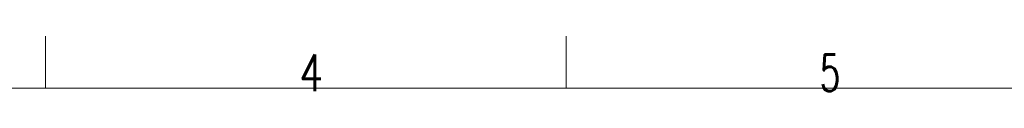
# Model space of a CAD drawing. Header units: inches. Extents: x 0 to 20790, y -12 to 14700.
# Tile 202 of 256: x 5058 to 8368, y 14513 to 14700. Entities that reach past the tile are written whole.
import ezdxf

# ---------------------------------------------------------------- set-up
doc = ezdxf.new("R2010")
doc.units = ezdxf.units.IN
doc.layers.add('210', color=7, linetype='Continuous', true_color=0xffffff)
doc.styles.add('latin_extended', font='simplex.shx')

msp = doc.modelspace()

# ---------------------------------------------------------------- linework, layer by layer
at = {"layer": '210', "color": 7, "linetype": 'Continuous', "lineweight": 18}
for p, q in [((5145, 14525), (5145, 14700)), ((6895, 14525), (6895, 14700)), ((175, 14525), (20615, 14525))]:
    msp.add_line(p, q, dxfattribs=at)

# ---------------------------------------------------------------- texts
at = {"layer": '210', "color": 211, "linetype": 'Continuous', "lineweight": 18, "char_height": 122.5, "attachment_point": 7, "line_spacing_factor": 0.963855, "style": 'latin_extended'}
for s, insert in [('\\W0.7656;4', (5998.412, 14515.64)), ('\\W0.6563;5', (7748.412, 14515.64))]:
    msp.add_mtext(s, dxfattribs=dict(at, insert=insert))

doc.saveas('drawing.dxf')
